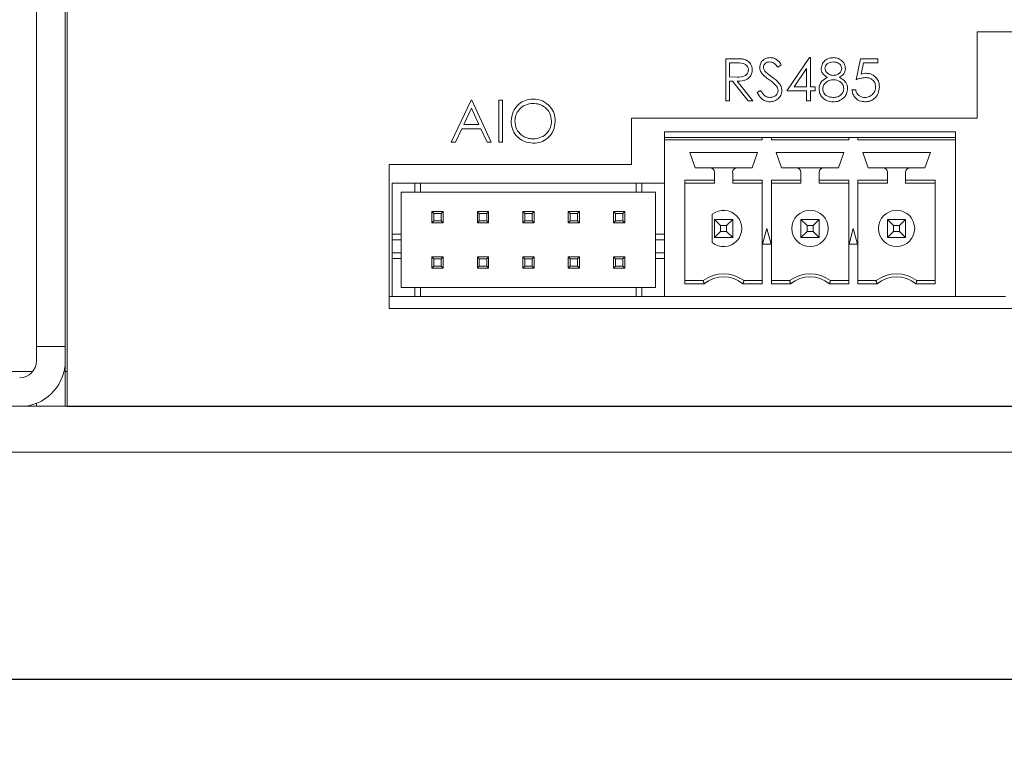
# Model space of a CAD drawing. Header units: inches. Extents: x 0.2 to 16.3, y 0.2 to 11.5.
# Tile 37 of 65: x 6.8 to 8.5, y 2.7 to 4. Entities that reach past the tile are written whole.
import ezdxf

# ---------------------------------------------------------------- set-up
doc = ezdxf.new("R2010")
doc.units = ezdxf.units.IN
doc.header["$MEASUREMENT"] = 0
doc.layers.add('FORMAT', color=7, linetype='Continuous')
doc.styles.add('SLDTEXTSTYLE0', font='TXT', dxfattribs={"width": 0.75})
doc.dimstyles.new('SLDDIMSTYLE0', dxfattribs={"dimtxt": 0.125, "dimasz": 0.13, "dimexe": 0, "dimexo": 0.0625, "dimgap": 0.03125, "dimtad": 2, "dimdec": 3, "dimzin": 4, "dimdsep": 46, "dimtxsty": 'Standard', "dimsah": 1, "dimcen": 0.09, "dimadec": 0, "dimazin": 0, "dimtfac": 1, "dimtdec": 3, "dimtofl": 0, "dimtmove": 0, "dimatfit": 3, "dimfxl": 1, "dimtolj": 1, "dimtzin": 12, "dimarcsym": 0})

# ---------------------------------------------------------------- blocks, each defined once
blk = doc.blocks.new('*D16')
at = {"layer": 'FORMAT'}
for p, q in [((6.5309, 3.638), (6.5309, 2.7443)), ((11.1809, 3.638), (11.1809, 2.7443)), ((6.5309, 2.8693), (11.1809, 2.8693))]:
    blk.add_line(p, q, dxfattribs=at)
for points in [[(6.5309, 2.8693), (6.6609, 2.8493), (6.6609, 2.8893)], [(11.1809, 2.8693), (11.0509, 2.8893), (11.0509, 2.8493)]]:
    blk.add_solid(points, dxfattribs=at)
at = {"layer": 'FORMAT', "insert": (8.6481, 3.0305), "char_height": 0.125, "attachment_point": 1, "style": 'SLDTEXTSTYLE0'}
blk.add_mtext('4.650', dxfattribs=at)

msp = doc.modelspace()

# ---------------------------------------------------------------- linework, layer by layer
at = {"color": 7, "linetype": 'Continuous', "lineweight": 15}
for p, q in [((6.8559, 4.3583), (6.8559, 3.4463)), ((6.9059, 4.3583), (6.9059, 3.4463)), ((6.9095, 3.3423), (6.9095, 4.3583)), ((9.0479, 3.9923), (8.4879, 3.9923)), ((8.4879, 3.9923), (8.4879, 3.8423)), ((8.0518, 3.9455), (8.0664, 3.9455)), ((8.0518, 3.8726), (8.0518, 3.9455)), ((8.1574, 3.8895), (8.1972, 3.9474)), ((8.1972, 3.9474), (8.1985, 3.9474)), ((8.1985, 3.9474), (8.1985, 3.8969)), ((8.278, 3.9091), (8.2855, 3.9455)), ((8.2855, 3.9455), (8.3154, 3.9455)), ((8.3154, 3.9455), (8.3154, 3.9381)), ((8.0583, 3.9381), (8.0583, 3.9138)), ((8.072, 3.9381), (8.0583, 3.9381)), ((8.148, 3.9351), (8.1421, 3.9306)), ((8.192, 3.9286), (8.1703, 3.8969)), ((8.192, 3.8969), (8.192, 3.9286)), ((8.2906, 3.9381), (8.2867, 3.9189)), ((8.3154, 3.9381), (8.2906, 3.9381)), ((8.0583, 3.9138), (8.0717, 3.9137)), ((8.0583, 3.9063), (8.0583, 3.8726)), ((8.0636, 3.9063), (8.0583, 3.9063)), ((8.0904, 3.8726), (8.0636, 3.9063)), ((8.0717, 3.9063), (8.0985, 3.8726)), ((8.1703, 3.8969), (8.192, 3.8969)), ((8.1985, 3.8969), (8.2069, 3.8969)), ((8.2069, 3.8969), (8.2069, 3.8895)), ((8.106, 3.8867), (8.1121, 3.8904)), ((8.192, 3.8895), (8.1574, 3.8895)), ((8.192, 3.8726), (8.192, 3.8895)), ((8.1985, 3.8895), (8.1985, 3.8726)), ((8.2069, 3.8895), (8.1985, 3.8895)), ((8.2705, 3.8913), (8.2771, 3.8913)), ((7.5756, 3.8008), (7.6102, 3.8737)), ((7.6102, 3.8737), (7.6111, 3.8737)), ((7.6111, 3.8737), (7.6447, 3.8008)), ((7.6578, 3.8737), (7.6644, 3.8737)), ((7.6578, 3.8008), (7.6578, 3.8737)), ((7.6644, 3.8737), (7.6644, 3.8008)), ((8.0583, 3.8726), (8.0518, 3.8726)), ((8.0985, 3.8726), (8.0904, 3.8726)), ((8.1985, 3.8726), (8.192, 3.8726)), ((7.6106, 3.8595), (7.5973, 3.8316)), ((7.6234, 3.8316), (7.6106, 3.8595)), ((7.5973, 3.8316), (7.6234, 3.8316)), ((8.4879, 3.8423), (7.8879, 3.8423)), ((7.8879, 3.8423), (7.8879, 3.7623)), ((7.5938, 3.8241), (7.5827, 3.8008)), ((7.6269, 3.8241), (7.5938, 3.8241)), ((7.6376, 3.8008), (7.6269, 3.8241)), ((8.4503, 3.8185), (7.9456, 3.8185)), ((7.9456, 3.8185), (7.9456, 3.8086)), ((8.4503, 3.8086), (8.4503, 3.8185)), ((7.5827, 3.8008), (7.5756, 3.8008)), ((7.6447, 3.8008), (7.6376, 3.8008)), ((7.6644, 3.8008), (7.6578, 3.8008)), ((7.9456, 3.8047), (7.9456, 3.8086)), ((7.9456, 3.8086), (8.115, 3.8086)), ((7.9456, 3.533), (7.9456, 3.8047)), ((7.9456, 3.8047), (8.115, 3.8047)), ((8.115, 3.8047), (8.115, 3.8086)), ((8.115, 3.8086), (8.1308, 3.8086)), ((8.1308, 3.8086), (8.1308, 3.8047)), ((8.1308, 3.8086), (8.265, 3.8086)), ((8.1308, 3.8047), (8.265, 3.8047)), ((8.265, 3.8047), (8.265, 3.8086)), ((8.265, 3.8086), (8.2808, 3.8086)), ((8.2808, 3.8086), (8.2808, 3.8047)), ((8.2808, 3.8086), (8.4503, 3.8086)), ((8.2808, 3.8047), (8.4503, 3.8047)), ((8.4503, 3.8086), (8.4503, 3.8047)), ((8.4503, 3.533), (8.4503, 3.8047)), ((8.1066, 3.783), (7.9893, 3.783)), ((7.9985, 3.7563), (7.9893, 3.783)), ((8.1066, 3.783), (8.0973, 3.7563)), ((8.2566, 3.783), (8.1393, 3.783)), ((8.1485, 3.7563), (8.1393, 3.783)), ((8.2566, 3.783), (8.2473, 3.7563)), ((8.4066, 3.783), (8.2893, 3.783)), ((8.2985, 3.7563), (8.2893, 3.783)), ((8.4066, 3.783), (8.3973, 3.7563)), ((7.8879, 3.7623), (7.4679, 3.7623)), ((7.4679, 3.7623), (7.4679, 3.5123)), ((8.0243, 3.7563), (7.9985, 3.7563)), ((8.0715, 3.7563), (8.0243, 3.7563)), ((8.0322, 3.7351), (8.0322, 3.7484)), ((8.0637, 3.7484), (8.0637, 3.7351)), ((8.0973, 3.7563), (8.0715, 3.7563)), ((8.1743, 3.7563), (8.1485, 3.7563)), ((8.2215, 3.7563), (8.1743, 3.7563)), ((8.1822, 3.7351), (8.1822, 3.7484)), ((8.2137, 3.7484), (8.2137, 3.7351)), ((8.2473, 3.7563), (8.2215, 3.7563)), ((8.3243, 3.7563), (8.2985, 3.7563)), ((8.3715, 3.7563), (8.3243, 3.7563)), ((8.3322, 3.7351), (8.3322, 3.7484)), ((8.3637, 3.7484), (8.3637, 3.7351)), ((8.3973, 3.7563), (8.3715, 3.7563)), ((7.4731, 3.7299), (7.4731, 3.6413)), ((7.5124, 3.7299), (7.4731, 3.7299)), ((7.4731, 3.7162), (7.4731, 3.7299)), ((7.5124, 3.7141), (7.5124, 3.7299)), ((7.5222, 3.7299), (7.5124, 3.7299)), ((7.8964, 3.7299), (7.5222, 3.7299)), ((7.5222, 3.7141), (7.5222, 3.7299)), ((7.9063, 3.7299), (7.8964, 3.7299)), ((7.8964, 3.7299), (7.8964, 3.7141)), ((7.9456, 3.7299), (7.9063, 3.7299)), ((7.9063, 3.7299), (7.9063, 3.7141)), ((7.9456, 3.6413), (7.9456, 3.7299)), ((8.0322, 3.7351), (7.9808, 3.7351)), ((7.9808, 3.7351), (7.9808, 3.5553)), ((8.0322, 3.7299), (7.9808, 3.7299)), ((8.0322, 3.7299), (8.0322, 3.7351)), ((8.115, 3.7351), (8.0637, 3.7351)), ((8.0637, 3.7351), (8.0637, 3.7299)), ((8.0637, 3.7299), (8.115, 3.7299)), ((8.115, 3.5553), (8.115, 3.7351)), ((8.1822, 3.7351), (8.1308, 3.7351)), ((8.1308, 3.7351), (8.1308, 3.5553)), ((8.1822, 3.7299), (8.1308, 3.7299)), ((8.1822, 3.7299), (8.1822, 3.7351)), ((8.265, 3.7351), (8.2137, 3.7351)), ((8.2137, 3.7351), (8.2137, 3.7299)), ((8.2137, 3.7299), (8.265, 3.7299)), ((8.265, 3.5553), (8.265, 3.7351)), ((8.3322, 3.7351), (8.2808, 3.7351)), ((8.2808, 3.7351), (8.2808, 3.5553)), ((8.3322, 3.7299), (8.2808, 3.7299)), ((8.3322, 3.7299), (8.3322, 3.7351)), ((8.415, 3.7351), (8.3637, 3.7351)), ((8.3637, 3.7351), (8.3637, 3.7299)), ((8.3637, 3.7299), (8.415, 3.7299)), ((8.415, 3.5553), (8.415, 3.7351)), ((7.4889, 3.6413), (7.4889, 3.7141)), ((7.5124, 3.7141), (7.4889, 3.7141)), ((7.5124, 3.7141), (7.5222, 3.7141)), ((7.8964, 3.7141), (7.5222, 3.7141)), ((7.9063, 3.7141), (7.8964, 3.7141)), ((7.9063, 3.7141), (7.9298, 3.7141)), ((7.9298, 3.6413), (7.9298, 3.7141)), ((7.542, 3.6807), (7.5455, 3.6772)), ((7.5617, 3.6807), (7.542, 3.6807)), ((7.542, 3.6807), (7.542, 3.661)), ((7.5582, 3.6772), (7.5455, 3.6772)), ((7.5455, 3.6772), (7.5455, 3.6644)), ((7.5617, 3.6807), (7.5582, 3.6772)), ((7.5582, 3.6772), (7.5582, 3.6644)), ((7.5617, 3.661), (7.5617, 3.6807)), ((7.6208, 3.6807), (7.6242, 3.6772)), ((7.6404, 3.6807), (7.6208, 3.6807)), ((7.6208, 3.6807), (7.6208, 3.661)), ((7.637, 3.6772), (7.6242, 3.6772)), ((7.6242, 3.6772), (7.6242, 3.6644)), ((7.6404, 3.6807), (7.637, 3.6772)), ((7.637, 3.6772), (7.637, 3.6644)), ((7.6404, 3.661), (7.6404, 3.6807)), ((7.6995, 3.6807), (7.703, 3.6772)), ((7.7192, 3.6807), (7.6995, 3.6807)), ((7.6995, 3.6807), (7.6995, 3.661)), ((7.7157, 3.6772), (7.703, 3.6772)), ((7.703, 3.6772), (7.703, 3.6644)), ((7.7192, 3.6807), (7.7157, 3.6772)), ((7.7157, 3.6772), (7.7157, 3.6644)), ((7.7192, 3.661), (7.7192, 3.6807)), ((7.7782, 3.6807), (7.7817, 3.6772)), ((7.7979, 3.6807), (7.7782, 3.6807)), ((7.7782, 3.6807), (7.7782, 3.661)), ((7.7945, 3.6772), (7.7817, 3.6772)), ((7.7817, 3.6772), (7.7817, 3.6644)), ((7.7979, 3.6807), (7.7945, 3.6772)), ((7.7945, 3.6772), (7.7945, 3.6644)), ((7.7979, 3.661), (7.7979, 3.6807)), ((7.857, 3.6807), (7.8605, 3.6772)), ((7.8767, 3.6807), (7.857, 3.6807)), ((7.857, 3.6807), (7.857, 3.661)), ((7.8732, 3.6772), (7.8605, 3.6772)), ((7.8605, 3.6772), (7.8605, 3.6644)), ((7.8767, 3.6807), (7.8732, 3.6772)), ((7.8732, 3.6772), (7.8732, 3.6644)), ((7.8767, 3.661), (7.8767, 3.6807)), ((8.0282, 3.6757), (8.0282, 3.6265)), ((7.5455, 3.6644), (7.542, 3.661)), ((7.542, 3.661), (7.5617, 3.661)), ((7.5455, 3.6644), (7.5582, 3.6644)), ((7.5582, 3.6644), (7.5617, 3.661)), ((7.6242, 3.6644), (7.6208, 3.661)), ((7.6208, 3.661), (7.6404, 3.661)), ((7.6242, 3.6644), (7.637, 3.6644)), ((7.637, 3.6644), (7.6404, 3.661)), ((7.703, 3.6644), (7.6995, 3.661)), ((7.6995, 3.661), (7.7192, 3.661)), ((7.703, 3.6644), (7.7157, 3.6644)), ((7.7157, 3.6644), (7.7192, 3.661)), ((7.7817, 3.6644), (7.7782, 3.661)), ((7.7782, 3.661), (7.7979, 3.661)), ((7.7817, 3.6644), (7.7945, 3.6644)), ((7.7945, 3.6644), (7.7979, 3.661)), ((7.8605, 3.6644), (7.857, 3.661)), ((7.857, 3.661), (7.8767, 3.661)), ((7.8605, 3.6644), (7.8732, 3.6644)), ((7.8732, 3.6644), (7.8767, 3.661)), ((8.0322, 3.6669), (8.0427, 3.6563)), ((8.0322, 3.6354), (8.0322, 3.6669)), ((8.0322, 3.6669), (8.0637, 3.6669)), ((8.0427, 3.6563), (8.0427, 3.6459)), ((8.0531, 3.6563), (8.0427, 3.6563)), ((8.0637, 3.6669), (8.0531, 3.6563)), ((8.0531, 3.6459), (8.0531, 3.6563)), ((8.0637, 3.6669), (8.0637, 3.6354)), ((8.1822, 3.6669), (8.1927, 3.6563)), ((8.1822, 3.6669), (8.2137, 3.6669)), ((8.1822, 3.6354), (8.1822, 3.6669)), ((8.2031, 3.6563), (8.1927, 3.6563)), ((8.1927, 3.6563), (8.1927, 3.6459)), ((8.2137, 3.6669), (8.2031, 3.6563)), ((8.2031, 3.6459), (8.2031, 3.6563)), ((8.2137, 3.6669), (8.2137, 3.6354)), ((8.3322, 3.6669), (8.3427, 3.6563)), ((8.3322, 3.6354), (8.3322, 3.6669)), ((8.3322, 3.6669), (8.3637, 3.6669)), ((8.3427, 3.6563), (8.3427, 3.6459)), ((8.3531, 3.6563), (8.3427, 3.6563)), ((8.3637, 3.6669), (8.3531, 3.6563)), ((8.3531, 3.6459), (8.3531, 3.6563)), ((8.3637, 3.6669), (8.3637, 3.6354)), ((7.4731, 3.6413), (7.4889, 3.6413)), ((7.4731, 3.6413), (7.4731, 3.6314)), ((7.4889, 3.6413), (7.4889, 3.6314)), ((7.9298, 3.6413), (7.9456, 3.6413)), ((7.9298, 3.6314), (7.9298, 3.6413)), ((8.0427, 3.6459), (8.0322, 3.6354)), ((8.0427, 3.6459), (8.0531, 3.6459)), ((8.0531, 3.6459), (8.0637, 3.6354)), ((8.1229, 3.6511), (8.1155, 3.6236)), ((8.1303, 3.6236), (8.1229, 3.6511)), ((8.1927, 3.6459), (8.1822, 3.6354)), ((8.1927, 3.6459), (8.2031, 3.6459)), ((8.2031, 3.6459), (8.2137, 3.6354)), ((8.2729, 3.6511), (8.2655, 3.6236)), ((8.2803, 3.6236), (8.2729, 3.6511)), ((8.3427, 3.6459), (8.3322, 3.6354)), ((8.3427, 3.6459), (8.3531, 3.6459)), ((8.3531, 3.6459), (8.3637, 3.6354)), ((7.4731, 3.6314), (7.4889, 3.6314)), ((7.4731, 3.6314), (7.4731, 3.6088)), ((7.4889, 3.6314), (7.4889, 3.6088)), ((7.9298, 3.6314), (7.9456, 3.6314)), ((7.9298, 3.6088), (7.9298, 3.6314)), ((8.0637, 3.6354), (8.0322, 3.6354)), ((8.1155, 3.6236), (8.1303, 3.6236)), ((8.2137, 3.6354), (8.1822, 3.6354)), ((8.2655, 3.6236), (8.2803, 3.6236)), ((8.3637, 3.6354), (8.3322, 3.6354)), ((7.4889, 3.6088), (7.4731, 3.6088)), ((7.4731, 3.6088), (7.4731, 3.5989)), ((7.4889, 3.6088), (7.4889, 3.5989)), ((7.9456, 3.6088), (7.9298, 3.6088)), ((7.9298, 3.5989), (7.9298, 3.6088)), ((7.4731, 3.5989), (7.4731, 3.533)), ((7.4889, 3.5989), (7.4731, 3.5989)), ((7.4889, 3.5989), (7.4889, 3.5488)), ((7.542, 3.6019), (7.5455, 3.5985)), ((7.542, 3.6019), (7.542, 3.5822)), ((7.5617, 3.6019), (7.542, 3.6019)), ((7.5582, 3.5985), (7.5455, 3.5985)), ((7.5455, 3.5985), (7.5455, 3.5857)), ((7.5617, 3.6019), (7.5582, 3.5985)), ((7.5582, 3.5985), (7.5582, 3.5857)), ((7.5617, 3.5822), (7.5617, 3.6019)), ((7.6208, 3.6019), (7.6242, 3.5985)), ((7.6208, 3.6019), (7.6208, 3.5822)), ((7.6404, 3.6019), (7.6208, 3.6019)), ((7.6242, 3.5985), (7.6242, 3.5857)), ((7.637, 3.5985), (7.6242, 3.5985)), ((7.6404, 3.6019), (7.637, 3.5985)), ((7.637, 3.5985), (7.637, 3.5857)), ((7.6404, 3.5822), (7.6404, 3.6019)), ((7.6995, 3.6019), (7.703, 3.5985)), ((7.7192, 3.6019), (7.6995, 3.6019)), ((7.6995, 3.6019), (7.6995, 3.5822)), ((7.7157, 3.5985), (7.703, 3.5985)), ((7.703, 3.5985), (7.703, 3.5857)), ((7.7192, 3.6019), (7.7157, 3.5985)), ((7.7157, 3.5985), (7.7157, 3.5857)), ((7.7192, 3.5822), (7.7192, 3.6019)), ((7.7782, 3.6019), (7.7817, 3.5985)), ((7.7979, 3.6019), (7.7782, 3.6019)), ((7.7782, 3.6019), (7.7782, 3.5822)), ((7.7945, 3.5985), (7.7817, 3.5985)), ((7.7817, 3.5985), (7.7817, 3.5857)), ((7.7979, 3.6019), (7.7945, 3.5985)), ((7.7945, 3.5985), (7.7945, 3.5857)), ((7.7979, 3.5822), (7.7979, 3.6019)), ((7.857, 3.6019), (7.8605, 3.5985)), ((7.857, 3.6019), (7.857, 3.5822)), ((7.8767, 3.6019), (7.857, 3.6019)), ((7.8732, 3.5985), (7.8605, 3.5985)), ((7.8605, 3.5985), (7.8605, 3.5857)), ((7.8767, 3.6019), (7.8732, 3.5985)), ((7.8732, 3.5985), (7.8732, 3.5857)), ((7.8767, 3.5822), (7.8767, 3.6019)), ((7.9298, 3.5488), (7.9298, 3.5989)), ((7.9456, 3.5989), (7.9298, 3.5989)), ((7.9456, 3.533), (7.9456, 3.5989)), ((7.5455, 3.5857), (7.542, 3.5822)), ((7.542, 3.5822), (7.5617, 3.5822)), ((7.5455, 3.5857), (7.5582, 3.5857)), ((7.5582, 3.5857), (7.5617, 3.5822)), ((7.6242, 3.5857), (7.6208, 3.5822)), ((7.6208, 3.5822), (7.6404, 3.5822)), ((7.6242, 3.5857), (7.637, 3.5857)), ((7.637, 3.5857), (7.6404, 3.5822)), ((7.703, 3.5857), (7.6995, 3.5822)), ((7.6995, 3.5822), (7.7192, 3.5822)), ((7.703, 3.5857), (7.7157, 3.5857)), ((7.7157, 3.5857), (7.7192, 3.5822)), ((7.7817, 3.5857), (7.7782, 3.5822)), ((7.7782, 3.5822), (7.7979, 3.5822)), ((7.7817, 3.5857), (7.7945, 3.5857)), ((7.7945, 3.5857), (7.7979, 3.5822)), ((7.8605, 3.5857), (7.857, 3.5822)), ((7.857, 3.5822), (7.8767, 3.5822)), ((7.8605, 3.5857), (7.8732, 3.5857)), ((7.8732, 3.5857), (7.8767, 3.5822)), ((8.0125, 3.5606), (7.9808, 3.5606)), ((7.9808, 3.5553), (8.0143, 3.5553)), ((8.0815, 3.5553), (8.115, 3.5553)), ((8.0834, 3.5606), (8.115, 3.5606)), ((8.1625, 3.5606), (8.1308, 3.5606)), ((8.1308, 3.5553), (8.1643, 3.5553)), ((8.2315, 3.5553), (8.265, 3.5553)), ((8.2334, 3.5606), (8.265, 3.5606)), ((8.3125, 3.5606), (8.2808, 3.5606)), ((8.2808, 3.5553), (8.3143, 3.5553)), ((8.3815, 3.5553), (8.415, 3.5553)), ((8.3834, 3.5606), (8.415, 3.5606)), ((7.4889, 3.5488), (7.5124, 3.5488)), ((7.5124, 3.533), (7.5124, 3.5488)), ((7.5124, 3.5488), (7.5222, 3.5488)), ((7.5222, 3.5488), (7.8964, 3.5488)), ((7.5222, 3.533), (7.5222, 3.5488)), ((7.8964, 3.5488), (7.9063, 3.5488)), ((7.8964, 3.5488), (7.8964, 3.533)), ((7.9298, 3.5488), (7.9063, 3.5488)), ((7.9063, 3.5488), (7.9063, 3.533)), ((7.4679, 3.533), (7.4731, 3.533)), ((7.4731, 3.533), (7.5124, 3.533)), ((7.5124, 3.533), (7.5222, 3.533)), ((7.5222, 3.533), (7.8964, 3.533)), ((7.8964, 3.533), (7.9063, 3.533)), ((7.9063, 3.533), (7.9456, 3.533)), ((8.4503, 3.533), (7.9456, 3.533)), ((8.4503, 3.533), (8.5367, 3.533)), ((7.4679, 3.5123), (9.0479, 3.5123)), ((6.9059, 3.4463), (6.8559, 3.4463)), ((6.8559, 3.4463), (6.8559, 3.4213)), ((6.8559, 3.4463), (6.8559, 3.4213)), ((6.8559, 3.4463), (6.8559, 3.4213)), ((6.8559, 3.4463), (6.8559, 3.4213)), ((6.9059, 3.4463), (6.9059, 3.4213)), ((6.9059, 3.4463), (6.9059, 3.343)), ((6.9059, 3.4463), (6.9059, 3.4213)), ((6.9059, 3.4463), (6.9059, 3.343)), ((6.8494, 3.403), (6.3559, 3.403)), ((6.9095, 3.403), (6.9059, 3.403)), ((6.8559, 3.3479), (6.8559, 3.343)), ((6.8559, 3.3479), (6.8559, 3.343)), ((6.3559, 3.343), (11.3559, 3.343)), ((10.8024, 3.3423), (6.9095, 3.3423)), ((6.3559, 3.263), (11.3559, 3.263))]:
    msp.add_line(p, q, dxfattribs=at)
for centre in [(8.1979, 3.6511), (8.3479, 3.6511)]:
    msp.add_circle(centre, 0.0315, dxfattribs=at)
for centre, radius, start, end in [((8.0243, 3.7484), 0.00787, 0, 90), ((8.0715, 3.7484), 0.00787, 90, 180), ((8.1743, 3.7484), 0.00787, 0, 90), ((8.2215, 3.7484), 0.00787, 90, 180), ((8.3243, 3.7484), 0.00787, 0, 90), ((8.3715, 3.7484), 0.00787, 90, 180), ((8.0479, 3.6511), 0.0315, 231.3178, 128.6822), ((8.0479, 3.5133), 0.0591, 53.1301, 126.8699), ((8.1979, 3.5133), 0.0591, 53.1301, 126.8699), ((8.3479, 3.5133), 0.0591, 53.1301, 126.8699), ((8.0479, 3.5133), 0.0538, 51.2958, 128.7042), ((8.1979, 3.5133), 0.0538, 51.2958, 128.7042), ((8.3479, 3.5133), 0.0538, 51.2958, 128.7042), ((6.8269, 3.4213), 0.029, 270, 0), ((6.8269, 3.4213), 0.079, 277.5509, 0)]:
    msp.add_arc(centre, radius, start, end, dxfattribs=at)
for points, knots in [([(8.0664, 3.9455), (8.0695, 3.9456), (8.075, 3.9456), (8.0805, 3.9449), (8.0829, 3.9445)], [0, 0, 0, 0, 0.560239, 1, 1, 1, 1]), ([(8.1107, 3.9304), (8.111, 3.933), (8.1116, 3.9382), (8.1166, 3.9438), (8.1225, 3.9469), (8.1266, 3.9472), (8.1286, 3.9474)], [0, 0, 0, 0, 0.279553, 0.558798, 0.779378, 1, 1, 1, 1]), ([(8.1286, 3.9474), (8.1309, 3.9472), (8.1354, 3.9468), (8.1424, 3.9425), (8.1459, 3.9379), (8.148, 3.9351)], [0, 0, 0, 0, 0.27975, 0.559501, 1, 1, 1, 1]), ([(8.2172, 3.9287), (8.2177, 3.9316), (8.2188, 3.9375), (8.2248, 3.9435), (8.2317, 3.9469), (8.2363, 3.9472), (8.2386, 3.9474)], [0, 0, 0, 0, 0.278806, 0.558457, 0.77916, 1, 1, 1, 1]), ([(8.2386, 3.9474), (8.2415, 3.9471), (8.2473, 3.9465), (8.2541, 3.9416), (8.2585, 3.9353), (8.259, 3.9308), (8.2593, 3.9285)], [0, 0, 0, 0, 0.2799289, 0.5596229, 0.7799456, 1, 1, 1, 1]), ([(8.091, 3.9261), (8.0909, 3.9271), (8.0908, 3.9293), (8.0893, 3.9322), (8.0873, 3.9346), (8.0819, 3.9382), (8.0764, 3.9381), (8.072, 3.9381)], [0, 0, 0, 0, 0.125307, 0.250617, 0.375954, 0.501281, 1, 1, 1, 1]), ([(8.0829, 3.9445), (8.0852, 3.9438), (8.0897, 3.9423), (8.0945, 3.9374), (8.0972, 3.9317), (8.0974, 3.9279), (8.0976, 3.926)], [0, 0, 0, 0, 0.279797, 0.5595, 0.779626, 1, 1, 1, 1]), ([(8.1147, 3.9193), (8.1134, 3.9212), (8.1112, 3.9246), (8.1108, 3.9286), (8.1107, 3.9304)], [0, 0, 0, 0, 0.55984, 1, 1, 1, 1]), ([(8.1279, 3.9399), (8.1264, 3.9398), (8.1235, 3.9396), (8.1199, 3.9373), (8.1176, 3.9342), (8.1173, 3.9319), (8.1172, 3.9307)], [0, 0, 0, 0, 0.280274, 0.559931, 0.77992, 1, 1, 1, 1]), ([(8.1172, 3.9307), (8.1173, 3.9297), (8.1175, 3.9277), (8.119, 3.9243), (8.1209, 3.9224), (8.122, 3.9213)], [0, 0, 0, 0, 0.279947, 0.559774, 1, 1, 1, 1]), ([(8.1421, 3.9306), (8.1401, 3.9332), (8.1372, 3.9369), (8.1318, 3.9396), (8.1292, 3.9398), (8.1279, 3.9399)], [0, 0, 0, 0, 0.559819, 0.779848, 1, 1, 1, 1]), ([(8.2279, 3.9132), (8.2247, 3.9153), (8.2204, 3.9182), (8.2176, 3.9244), (8.2173, 3.9273), (8.2172, 3.9287)], [0, 0, 0, 0, 0.557752, 0.778932, 1, 1, 1, 1]), ([(8.2382, 3.9399), (8.2363, 3.9398), (8.2325, 3.9395), (8.2278, 3.9369), (8.2244, 3.9331), (8.224, 3.9301), (8.2238, 3.9286)], [0, 0, 0, 0, 0.280651, 0.560566, 0.78062, 1, 1, 1, 1]), ([(8.2238, 3.9286), (8.2242, 3.9267), (8.225, 3.9228), (8.2293, 3.9191), (8.2339, 3.9169), (8.237, 3.9167), (8.2385, 3.9166)], [0, 0, 0, 0, 0.277721, 0.558224, 0.779072, 1, 1, 1, 1]), ([(8.2528, 3.9287), (8.2524, 3.9306), (8.2516, 3.9344), (8.2462, 3.9392), (8.2413, 3.9397), (8.2382, 3.9399)], [0, 0, 0, 0, 0.278971, 0.559919, 1, 1, 1, 1]), ([(8.2385, 3.9166), (8.2404, 3.9168), (8.2443, 3.9172), (8.249, 3.9201), (8.252, 3.9242), (8.2525, 3.9272), (8.2528, 3.9287)], [0, 0, 0, 0, 0.280237, 0.560145, 0.780435, 1, 1, 1, 1]), ([(8.2593, 3.9285), (8.2591, 3.9267), (8.2588, 3.923), (8.2553, 3.9173), (8.2514, 3.9148), (8.2489, 3.9132)], [0, 0, 0, 0, 0.280159, 0.560243, 1, 1, 1, 1]), ([(8.0717, 3.9137), (8.0761, 3.9137), (8.0817, 3.9137), (8.0873, 3.9172), (8.0902, 3.9206), (8.0907, 3.9239), (8.091, 3.9261)], [0, 0, 0, 0, 0.499827, 0.625498, 0.751208, 1, 1, 1, 1]), ([(8.0976, 3.926), (8.0974, 3.9237), (8.097, 3.9191), (8.0934, 3.913), (8.0852, 3.9069), (8.0773, 3.9065), (8.0717, 3.9063)], [0, 0, 0, 0, 0.18712, 0.373979, 0.560911, 1, 1, 1, 1]), ([(8.1267, 3.9094), (8.1243, 3.9111), (8.1201, 3.9141), (8.1164, 3.9177), (8.1147, 3.9193)], [0, 0, 0, 0, 0.560413, 1, 1, 1, 1]), ([(8.122, 3.9213), (8.1238, 3.9199), (8.127, 3.9174), (8.1303, 3.9151), (8.1318, 3.914)], [0, 0, 0, 0, 0.559906, 1, 1, 1, 1]), ([(8.1318, 3.914), (8.1364, 3.9106), (8.1427, 3.9059), (8.1482, 3.8971), (8.1487, 3.8927), (8.149, 3.8905)], [0, 0, 0, 0, 0.560115, 0.780284, 1, 1, 1, 1]), ([(8.2135, 3.8933), (8.2137, 3.8957), (8.2142, 3.9006), (8.2191, 3.9081), (8.2245, 3.9113), (8.2279, 3.9132)], [0, 0, 0, 0, 0.279987, 0.559901, 1, 1, 1, 1]), ([(8.2489, 3.9132), (8.2531, 3.9107), (8.2588, 3.9072), (8.2626, 3.8994), (8.2629, 3.8957), (8.263, 3.8939)], [0, 0, 0, 0, 0.558271, 0.779089, 1, 1, 1, 1]), ([(8.2941, 3.9128), (8.291, 3.9125), (8.2854, 3.9119), (8.2803, 3.91), (8.278, 3.9091)], [0, 0, 0, 0, 0.5594164, 1, 1, 1, 1]), ([(8.2867, 3.9189), (8.2882, 3.9193), (8.291, 3.9201), (8.294, 3.9202), (8.2952, 3.9203)], [0, 0, 0, 0, 0.560064, 1, 1, 1, 1]), ([(8.3116, 3.8967), (8.3114, 3.8993), (8.3108, 3.9043), (8.3059, 3.9098), (8.3, 3.9125), (8.296, 3.9127), (8.2941, 3.9128)], [0, 0, 0, 0, 0.279539, 0.558617, 0.779047, 1, 1, 1, 1]), ([(8.2952, 3.9203), (8.2987, 3.9199), (8.3057, 3.9192), (8.3134, 3.9126), (8.3176, 3.9046), (8.318, 3.8992), (8.3182, 3.8965)], [0, 0, 0, 0, 0.279688, 0.559026, 0.779292, 1, 1, 1, 1]), ([(8.1398, 3.8978), (8.1376, 3.9002), (8.1336, 3.9045), (8.1288, 3.9079), (8.1267, 3.9094)], [0, 0, 0, 0, 0.5594959, 1, 1, 1, 1]), ([(8.1424, 3.8906), (8.1423, 3.892), (8.1419, 3.8946), (8.1405, 3.8968), (8.1398, 3.8978)], [0, 0, 0, 0, 0.55899, 1, 1, 1, 1]), ([(8.2387, 3.9091), (8.2361, 3.9089), (8.231, 3.9084), (8.2249, 3.9043), (8.2208, 3.8991), (8.2203, 3.8951), (8.22, 3.893)], [0, 0, 0, 0, 0.280283, 0.560138, 0.780298, 1, 1, 1, 1]), ([(8.2565, 3.8937), (8.2561, 3.8962), (8.2552, 3.901), (8.25, 3.9058), (8.2444, 3.9087), (8.2406, 3.9089), (8.2387, 3.9091)], [0, 0, 0, 0, 0.278303, 0.558509, 0.779146, 1, 1, 1, 1]), ([(8.3182, 3.8965), (8.3178, 3.8927), (8.3169, 3.8851), (8.3104, 3.8763), (8.3017, 3.8714), (8.2957, 3.871), (8.2928, 3.8708)], [0, 0, 0, 0, 0.279864, 0.559271, 0.779423, 1, 1, 1, 1]), ([(8.2931, 3.8782), (8.2959, 3.8786), (8.3013, 3.8792), (8.3074, 3.8842), (8.3111, 3.8903), (8.3115, 3.8946), (8.3116, 3.8967)], [0, 0, 0, 0, 0.279617, 0.559357, 0.779559, 1, 1, 1, 1]), ([(8.1282, 3.8708), (8.1255, 3.871), (8.1201, 3.8716), (8.1118, 3.8771), (8.1082, 3.883), (8.106, 3.8867)], [0, 0, 0, 0, 0.27988, 0.559666, 1, 1, 1, 1]), ([(8.1121, 3.8904), (8.1143, 3.8871), (8.1173, 3.8824), (8.1235, 3.8787), (8.1266, 3.8784), (8.1282, 3.8782)], [0, 0, 0, 0, 0.55932, 0.779782, 1, 1, 1, 1]), ([(8.1282, 3.8782), (8.1301, 3.8784), (8.134, 3.8788), (8.1388, 3.8818), (8.1419, 3.886), (8.1422, 3.8891), (8.1424, 3.8906)], [0, 0, 0, 0, 0.280276, 0.560148, 0.780153, 1, 1, 1, 1]), ([(8.149, 3.8905), (8.1486, 3.8875), (8.1478, 3.8815), (8.1419, 3.8752), (8.1352, 3.8713), (8.1305, 3.8709), (8.1282, 3.8708)], [0, 0, 0, 0, 0.279183, 0.559085, 0.779446, 1, 1, 1, 1]), ([(8.2382, 3.8708), (8.2346, 3.871), (8.2276, 3.8714), (8.2194, 3.8773), (8.2144, 3.885), (8.2138, 3.8905), (8.2135, 3.8933)], [0, 0, 0, 0, 0.280545, 0.559269, 0.779816, 1, 1, 1, 1]), ([(8.22, 3.893), (8.2204, 3.8906), (8.2213, 3.8857), (8.228, 3.8793), (8.2344, 3.8786), (8.2382, 3.8782)], [0, 0, 0, 0, 0.279833, 0.560198, 1, 1, 1, 1]), ([(8.2382, 3.8782), (8.2407, 3.8784), (8.2458, 3.8788), (8.2518, 3.8826), (8.2558, 3.8878), (8.2563, 3.8918), (8.2565, 3.8937)], [0, 0, 0, 0, 0.280602, 0.559962, 0.78018, 1, 1, 1, 1]), ([(8.2575, 3.8788), (8.2544, 3.8761), (8.2487, 3.8713), (8.2414, 3.8709), (8.2382, 3.8708)], [0, 0, 0, 0, 0.557758, 1, 1, 1, 1]), ([(8.263, 3.8939), (8.2627, 3.8908), (8.2622, 3.8852), (8.259, 3.8807), (8.2575, 3.8788)], [0, 0, 0, 0, 0.559346, 1, 1, 1, 1]), ([(8.2928, 3.8708), (8.2896, 3.8711), (8.2834, 3.8717), (8.2763, 3.8773), (8.2719, 3.8841), (8.271, 3.8889), (8.2705, 3.8913)], [0, 0, 0, 0, 0.279624, 0.559019, 0.77938, 1, 1, 1, 1]), ([(8.2771, 3.8913), (8.2776, 3.8893), (8.2787, 3.8852), (8.2832, 3.881), (8.2882, 3.8787), (8.2915, 3.8784), (8.2931, 3.8782)], [0, 0, 0, 0, 0.28005, 0.559166, 0.779583, 1, 1, 1, 1]), ([(7.6793, 3.8369), (7.68, 3.8425), (7.6814, 3.8538), (7.6913, 3.8666), (7.7039, 3.8742), (7.7128, 3.8751), (7.7172, 3.8756)], [0, 0, 0, 0, 0.279731, 0.559327, 0.779681, 1, 1, 1, 1]), ([(7.7175, 3.8681), (7.7129, 3.8675), (7.7037, 3.8663), (7.6932, 3.8582), (7.6869, 3.8478), (7.6862, 3.8406), (7.6859, 3.8369)], [0, 0, 0, 0, 0.279627, 0.55935, 0.77963, 1, 1, 1, 1]), ([(7.7172, 3.8756), (7.7229, 3.875), (7.7343, 3.8738), (7.7471, 3.8634), (7.7549, 3.8507), (7.7556, 3.8417), (7.756, 3.8373)], [0, 0, 0, 0, 0.2797672, 0.5593585, 0.7795711, 1, 1, 1, 1]), ([(7.7494, 3.8373), (7.7489, 3.8419), (7.7478, 3.8512), (7.7389, 3.8612), (7.7284, 3.867), (7.7211, 3.8677), (7.7175, 3.8681)], [0, 0, 0, 0, 0.279468, 0.55887, 0.779516, 1, 1, 1, 1]), ([(7.7178, 3.7989), (7.7121, 3.7995), (7.7008, 3.8008), (7.6883, 3.8111), (7.6805, 3.8236), (7.6797, 3.8325), (7.6793, 3.8369)], [0, 0, 0, 0, 0.279664, 0.559354, 0.779636, 1, 1, 1, 1]), ([(7.6859, 3.8369), (7.6864, 3.8323), (7.6876, 3.8231), (7.6964, 3.8132), (7.7067, 3.8073), (7.7139, 3.8067), (7.7175, 3.8064)], [0, 0, 0, 0, 0.279416, 0.559076, 0.779478, 1, 1, 1, 1]), ([(7.7175, 3.8064), (7.7221, 3.8069), (7.7314, 3.808), (7.7421, 3.8159), (7.7484, 3.8263), (7.7491, 3.8336), (7.7494, 3.8373)], [0, 0, 0, 0, 0.27983, 0.559389, 0.779654, 1, 1, 1, 1]), ([(7.756, 3.8373), (7.7553, 3.8316), (7.7541, 3.8203), (7.7437, 3.8077), (7.7311, 3.8), (7.7222, 3.7993), (7.7178, 3.7989)], [0, 0, 0, 0, 0.27963, 0.559343, 0.779597, 1, 1, 1, 1])]:
    msp.add_open_spline(points, degree=3, knots=knots, dxfattribs=at)
for points in [[(8.0143, 3.5553), (8.0125, 3.5606)], [(8.0834, 3.5606), (8.0815, 3.5553)], [(8.1643, 3.5553), (8.1625, 3.5606)], [(8.2334, 3.5606), (8.2315, 3.5553)], [(8.3143, 3.5553), (8.3125, 3.5606)], [(8.3815, 3.5553), (8.3834, 3.5606)]]:
    msp.add_open_spline(points, degree=1, dxfattribs=at)

# ---------------------------------------------------------------- dimensions: what is measured, and where the dimension line sits
at = {"layer": 'FORMAT'}
dim = msp.add_linear_dim(base=(11.1809, 2.8693), p1=(6.5309, 3.688), p2=(11.1809, 3.688), dimstyle='SLDDIMSTYLE0', dxfattribs=at)
dim.commit()
dim.dimension.update_dxf_attribs({"geometry": '*D16', "text_midpoint": (8.8559, 2.8693), "dimtype": 160})

doc.saveas('drawing.dxf')
